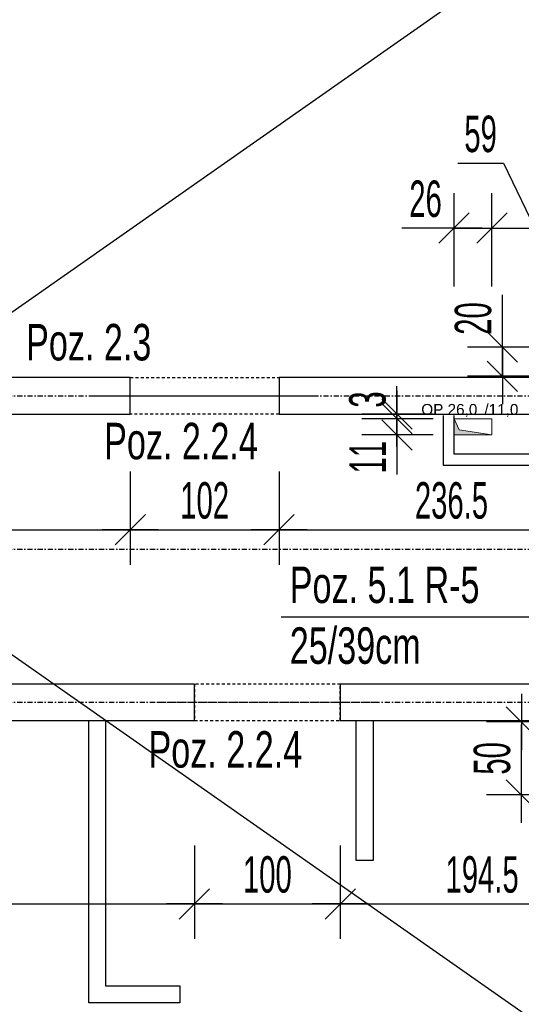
# Model space of a CAD drawing. Header units: millimetres. Extents: x 4959 to 18685, y -2779 to 1721.
# Tile 15 of 41: x 6925 to 7269, y -201 to 474. Entities that reach past the tile are written whole.
import ezdxf

# ---------------------------------------------------------------- set-up
doc = ezdxf.new("R2010")
doc.units = ezdxf.units.MM
doc.header["$LTSCALE"] = 10
doc.linetypes.add('MO', pattern=[0.7, 0.35, -0.17, 0.01, -0.17])
doc.linetypes.add('MP', pattern=[0.36, 0.2, -0.16])
for name, color, linetype in [('BA_txs', 2, 'Continuous'), ('BA_wym', 1, 'Continuous'), ('BD_lpm', 1, 'MP'), ('BD_osm', 1, 'MO'), ('BD_wic', 1, 'Continuous'), ('BD_wig', 3, 'Continuous'), ('BZ_odn', 1, 'Continuous'), ('BZ_txs', 2, 'Continuous')]:
    doc.layers.add(name, color=color, linetype=linetype)
doc.layers.add('Nowe_A-Przebicia_Nr_pióra__1', color=7, linetype='Continuous', lineweight=13)
doc.layers.add('Nowe_A-Przebicia_Nr_pióra__102', color=7, linetype='Continuous', lineweight=5, true_color=0xcccccc)
doc.styles.add('BIKTS', font='bikromsw.shx', dxfattribs={"width": 0.8})
doc.styles.add('BIKWYM', font='bikromsw.shx', dxfattribs={"width": 0.6})
doc.styles.add('STYL_AUTOMATYCZNY_1', font='arial.ttf')
doc.dimstyles.new('BA_KR_100_cm', dxfattribs={"dimtxt": 25, "dimasz": 1.666667, "dimexe": 24, "dimexo": 0, "dimgap": 0, "dimtad": 0, "dimdec": 1, "dimrnd": 0.5, "dimzin": 9, "dimdsep": 46, "dimtxsty": 'BIKWYM', "dimblk": 'WYM-KR', "dimcen": 0, "dimdle": 20, "dimclrd": 256, "dimclre": 256, "dimclrt": 2, "dimadec": 0, "dimazin": 0, "dimtfac": 0.033333, "dimtdec": 1, "dimtmove": 0, "dimatfit": 3, "dimldrblk": 'WYM-KR', "dimfxl": 25, "dimfxlon": 1, "dimtvp": 0.8, "dimtolj": 1, "dimarcsym": 0})
doc.dimstyles.new('BZ_ST_100_cm', dxfattribs={"dimtxt": 25, "dimasz": 1.666667, "dimexe": 24, "dimexo": 0, "dimgap": 0, "dimtad": 0, "dimdec": 1, "dimrnd": 0.5, "dimdsep": 46, "dimtxsty": 'BIKWYM', "dimblk": 'WYM-ST', "dimcen": 0, "dimdle": 20, "dimclrd": 256, "dimclre": 256, "dimclrt": 7, "dimadec": 0, "dimazin": 0, "dimtfac": 0.033333, "dimtdec": 1, "dimtix": 1, "dimtmove": 2, "dimatfit": 3, "dimldrblk": 'WYM-ST', "dimfxl": 25, "dimfxlon": 1, "dimtvp": 0.8, "dimtolj": 1, "dimtzin": 0, "dimarcsym": 0})

# ---------------------------------------------------------------- blocks, each defined once
blk = doc.blocks.new('WYM-KR')
at = {"color": 7, "linetype": 'ByBlock'}
blk.add_line((6.24, 6.24), (-6.24, -6.24), dxfattribs=at)
at = {"linetype": 'ByBlock'}
blk.add_line((11.52, 0), (-11.52, 0), dxfattribs=at)
blk = doc.blocks.new('*D224')
at = {"layer": 'BA_wym', "lineweight": -2}
for p, q in [((6458.95, -91.84), (6458.95, -155.84)), ((7044.95, -91.84), (7044.95, -155.84)), ((6460.61, -131.84), (7043.28, -131.84))]:
    blk.add_line(p, q, dxfattribs=at)
at = {"layer": 'Defpoints', "color": 0}
for p in [(6458.95, -6.15), (7044.95, -6.15), (7044.95, -131.84)]:
    blk.add_point(p, dxfattribs=at)
at = {"layer": 'BA_wym', "lineweight": -2, "xscale": 1.666666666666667, "yscale": 1.666666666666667, "zscale": 1.666666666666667, "rotation": 180}
blk.add_blockref('WYM-KR', (6458.95, -131.84), dxfattribs=at)
at = {"layer": 'BA_wym', "lineweight": -2, "xscale": 1.666666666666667, "yscale": 1.666666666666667, "zscale": 1.666666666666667}
blk.add_blockref('WYM-KR', (7044.95, -131.84), dxfattribs=at)
at = {"layer": 'BA_wym', "color": 2, "insert": (6799.38, -111.84), "char_height": 25, "attachment_point": 5, "style": 'BIKWYM'}
blk.add_mtext('\\A1;586', dxfattribs=at)
blk = doc.blocks.new('*D225')
at = {"layer": 'BA_wym', "lineweight": -2}
for p, q in [((7044.95, -91.84), (7044.95, -155.84)), ((7144.95, -91.84), (7144.95, -155.84)), ((7046.61, -131.84), (7143.28, -131.84))]:
    blk.add_line(p, q, dxfattribs=at)
at = {"layer": 'Defpoints', "color": 0}
for p in [(7044.95, -6.15), (7144.95, -6.15), (7144.95, -131.84)]:
    blk.add_point(p, dxfattribs=at)
at = {"layer": 'BA_wym', "lineweight": -2, "xscale": 1.666666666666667, "yscale": 1.666666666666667, "zscale": 1.666666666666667, "rotation": 180}
blk.add_blockref('WYM-KR', (7044.95, -131.84), dxfattribs=at)
at = {"layer": 'BA_wym', "lineweight": -2, "xscale": 1.666666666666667, "yscale": 1.666666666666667, "zscale": 1.666666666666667}
blk.add_blockref('WYM-KR', (7144.95, -131.84), dxfattribs=at)
at = {"layer": 'BA_wym', "color": 2, "insert": (7094.95, -111.84), "char_height": 25, "attachment_point": 5, "style": 'BIKWYM'}
blk.add_mtext('\\A1;100', dxfattribs=at)
blk = doc.blocks.new('*D226')
at = {"layer": 'BA_wym', "lineweight": -2}
for p, q in [((7144.95, -91.84), (7144.95, -155.84)), ((7339.45, -91.84), (7339.45, -155.84)), ((7146.61, -131.84), (7337.78, -131.84))]:
    blk.add_line(p, q, dxfattribs=at)
at = {"layer": 'Defpoints', "color": 0}
for p in [(7144.95, -6.15), (7339.45, -6.15), (7339.45, -131.84)]:
    blk.add_point(p, dxfattribs=at)
at = {"layer": 'BA_wym', "lineweight": -2, "xscale": 1.666666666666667, "yscale": 1.666666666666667, "zscale": 1.666666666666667, "rotation": 180}
blk.add_blockref('WYM-KR', (7144.95, -131.84), dxfattribs=at)
at = {"layer": 'BA_wym', "lineweight": -2, "xscale": 1.666666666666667, "yscale": 1.666666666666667, "zscale": 1.666666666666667}
blk.add_blockref('WYM-KR', (7339.45, -131.84), dxfattribs=at)
at = {"layer": 'BA_wym', "color": 2, "insert": (7242.2, -111.84), "char_height": 25, "attachment_point": 5, "style": 'BIKWYM'}
blk.add_mtext('\\A1;194.5', dxfattribs=at)
blk = doc.blocks.new('*D237')
at = {"layer": 'BA_wym', "lineweight": -2}
for p, q in [((7000.95, 164.54), (7000.95, 100.54)), ((7102.95, 164.54), (7102.95, 100.54)), ((7002.61, 124.54), (7101.28, 124.54))]:
    blk.add_line(p, q, dxfattribs=at)
at = {"layer": 'Defpoints', "color": 0}
for p in [(7000.95, 203.85), (7102.95, 203.85), (7102.95, 124.54)]:
    blk.add_point(p, dxfattribs=at)
at = {"layer": 'BA_wym', "lineweight": -2, "xscale": 1.666666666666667, "yscale": 1.666666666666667, "zscale": 1.666666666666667, "rotation": 180}
blk.add_blockref('WYM-KR', (7000.95, 124.54), dxfattribs=at)
at = {"layer": 'BA_wym', "lineweight": -2, "xscale": 1.666666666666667, "yscale": 1.666666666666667, "zscale": 1.666666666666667}
blk.add_blockref('WYM-KR', (7102.95, 124.54), dxfattribs=at)
at = {"layer": 'BA_wym', "color": 2, "insert": (7051.95, 144.54), "char_height": 25, "attachment_point": 5, "style": 'BIKWYM'}
blk.add_mtext('\\A1;102', dxfattribs=at)
blk = doc.blocks.new('*D238')
at = {"layer": 'BA_wym', "lineweight": -2}
for p, q in [((7102.95, 164.54), (7102.95, 100.54)), ((7339.45, 164.54), (7339.45, 100.54)), ((7104.61, 124.54), (7337.78, 124.54))]:
    blk.add_line(p, q, dxfattribs=at)
at = {"layer": 'Defpoints', "color": 0}
for p in [(7102.95, 203.85), (7339.45, 203.85), (7339.45, 124.54)]:
    blk.add_point(p, dxfattribs=at)
at = {"layer": 'BA_wym', "lineweight": -2, "xscale": 1.666666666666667, "yscale": 1.666666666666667, "zscale": 1.666666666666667, "rotation": 180}
blk.add_blockref('WYM-KR', (7102.95, 124.54), dxfattribs=at)
at = {"layer": 'BA_wym', "lineweight": -2, "xscale": 1.666666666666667, "yscale": 1.666666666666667, "zscale": 1.666666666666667}
blk.add_blockref('WYM-KR', (7339.45, 124.54), dxfattribs=at)
at = {"layer": 'BA_wym', "color": 2, "insert": (7221.2, 144.54), "char_height": 25, "attachment_point": 5, "style": 'BIKWYM'}
blk.add_mtext('\\A1;236.5', dxfattribs=at)
blk = doc.blocks.new('WYM-ST')
blk.add_hatch(color=256).paths.add_polyline_path([(-13, 2.88), (0, 0), (-13, -2.88)])
blk.add_lwpolyline([(0, 0), (-13, 2.88), (-13, -2.88), (0, 0)])
blk = doc.blocks.new('*D273')
at = {"layer": 'BA_wym', "lineweight": -2}
for p, q in [((7294.09, -7.15), (7245.09, -7.15)), ((7269.09, -55.48), (7269.09, -8.81)), ((7294.09, -57.15), (7245.09, -57.15))]:
    blk.add_line(p, q, dxfattribs=at)
at = {"layer": 'Defpoints', "color": 0}
for p in [(7269.09, -7.15), (7309.09, -7.15), (7309.09, -57.15)]:
    blk.add_point(p, dxfattribs=at)
at = {"layer": 'BA_wym', "lineweight": -2, "xscale": 1.666666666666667, "yscale": 1.666666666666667, "zscale": 1.666666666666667}
for p, rotation in [((7269.09, -7.15), 90), ((7269.09, -57.15), 270)]:
    blk.add_blockref('WYM-KR', p, dxfattribs=dict(at, rotation=rotation))
at = {"layer": 'BA_wym', "color": 2, "insert": (7249.09, -32.15), "char_height": 25, "attachment_point": 5, "rotation": 90, "style": 'BIKWYM'}
blk.add_mtext('\\A1;50', dxfattribs=at)
blk = doc.blocks.new('*D303')
at = {"layer": 'BA_wym', "lineweight": -2}
for p, q in [((7222.95, 291.33), (7222.95, 355.33)), ((7248.95, 291.33), (7248.95, 355.33)), ((7221.28, 331.33), (7187.23, 331.33)), ((7222.95, 331.33), (7248.95, 331.33)), ((7250.61, 331.33), (7252.28, 331.33))]:
    blk.add_line(p, q, dxfattribs=at)
at = {"layer": 'Defpoints', "color": 0}
for p in [(7248.95, 331.33), (7222.95, 189.6), (7248.95, 189.63)]:
    blk.add_point(p, dxfattribs=at)
at = {"layer": 'BA_wym', "lineweight": -2, "xscale": 1.666666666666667, "yscale": 1.666666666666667, "zscale": 1.666666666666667}
blk.add_blockref('WYM-KR', (7222.95, 331.33), dxfattribs=at)
at = {"layer": 'BA_wym', "lineweight": -2, "xscale": 1.666666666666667, "yscale": 1.666666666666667, "zscale": 1.666666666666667, "rotation": 180}
blk.add_blockref('WYM-KR', (7248.95, 331.33), dxfattribs=at)
at = {"layer": 'BA_wym', "color": 2, "insert": (7203.42, 351.33), "char_height": 25, "attachment_point": 5, "style": 'BIKWYM'}
blk.add_mtext('\\A1;26', dxfattribs=at)
blk = doc.blocks.new('*D304')
at = {"layer": 'BA_wym', "lineweight": -2}
for p, q in [((7225.45, 375.78), (7256.88, 375.78)), ((7256.88, 375.78), (7278.45, 331.33)), ((7248.95, 291.33), (7248.95, 355.33)), ((7307.95, 291.33), (7307.95, 355.33)), ((7250.61, 331.33), (7306.28, 331.33))]:
    blk.add_line(p, q, dxfattribs=at)
at = {"layer": 'Defpoints', "color": 0}
for p in [(7307.95, 331.33), (7248.95, 189.63), (7307.95, 189.88)]:
    blk.add_point(p, dxfattribs=at)
at = {"layer": 'BA_wym', "lineweight": -2, "xscale": 1.666666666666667, "yscale": 1.666666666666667, "zscale": 1.666666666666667, "rotation": 180}
blk.add_blockref('WYM-KR', (7248.95, 331.33), dxfattribs=at)
at = {"layer": 'BA_wym', "lineweight": -2, "xscale": 1.666666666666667, "yscale": 1.666666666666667, "zscale": 1.666666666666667}
blk.add_blockref('WYM-KR', (7307.95, 331.33), dxfattribs=at)
at = {"layer": 'BA_wym', "color": 2, "insert": (7241.16, 395.78), "char_height": 25, "attachment_point": 5, "style": 'BIKWYM'}
blk.add_mtext('\\A1;59', dxfattribs=at)
blk = doc.blocks.new('*D307')
at = {"layer": 'BA_wym', "lineweight": -2}
for p, q in [((7183.73, 202.3), (7183.73, 203.96)), ((7208.73, 200.63), (7159.73, 200.63)), ((7183.73, 200.63), (7183.73, 189.6)), ((7208.73, 189.6), (7159.73, 189.6)), ((7183.73, 187.94), (7183.73, 162.46))]:
    blk.add_line(p, q, dxfattribs=at)
at = {"layer": 'Defpoints', "color": 0}
for p in [(7223.73, 200.63), (7183.73, 189.6), (7223.73, 189.6)]:
    blk.add_point(p, dxfattribs=at)
at = {"layer": 'BA_wym', "lineweight": -2, "xscale": 1.666666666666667, "yscale": 1.666666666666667, "zscale": 1.666666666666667}
for p, rotation in [((7183.73, 200.63), 270), ((7183.73, 189.6), 90)]:
    blk.add_blockref('WYM-KR', p, dxfattribs=dict(at, rotation=rotation))
at = {"layer": 'BA_wym', "color": 2, "insert": (7163.73, 174.36), "char_height": 25, "attachment_point": 5, "rotation": 90, "style": 'BIKWYM'}
blk.add_mtext('\\A1;11', dxfattribs=at)
blk = doc.blocks.new('*D308')
at = {"layer": 'BA_wym', "lineweight": -2}
for p, q in [((7183.73, 205.52), (7183.73, 220.52)), ((7208.73, 203.85), (7159.73, 203.85)), ((7183.73, 200.63), (7183.73, 203.85)), ((7208.73, 200.63), (7159.73, 200.63)), ((7183.73, 198.96), (7183.73, 197.3))]:
    blk.add_line(p, q, dxfattribs=at)
at = {"layer": 'Defpoints', "color": 0}
for p in [(7183.73, 203.85), (7223.73, 203.85), (7223.73, 200.63)]:
    blk.add_point(p, dxfattribs=at)
at = {"layer": 'BA_wym', "lineweight": -2, "xscale": 1.666666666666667, "yscale": 1.666666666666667, "zscale": 1.666666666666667}
for p, rotation in [((7183.73, 203.85), 270), ((7183.73, 200.63), 90)]:
    blk.add_blockref('WYM-KR', p, dxfattribs=dict(at, rotation=rotation))
at = {"layer": 'BA_wym', "color": 2, "insert": (7163.73, 213.85), "char_height": 25, "attachment_point": 5, "rotation": 90, "style": 'BIKWYM'}
blk.add_mtext('\\A1;3', dxfattribs=at)
blk = doc.blocks.new('*D309')
at = {"layer": 'BA_wym', "lineweight": -2}
for p, q in [((7256.12, 251.52), (7256.12, 285.57)), ((7281.12, 249.85), (7232.12, 249.85)), ((7256.12, 229.85), (7256.12, 249.85)), ((7281.12, 229.85), (7232.12, 229.85)), ((7256.12, 228.19), (7256.12, 226.52))]:
    blk.add_line(p, q, dxfattribs=at)
at = {"layer": 'Defpoints', "color": 0}
for p in [(7256.12, 249.85), (7296.12, 249.85), (7296.12, 229.85)]:
    blk.add_point(p, dxfattribs=at)
at = {"layer": 'BA_wym', "lineweight": -2, "xscale": 1.666666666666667, "yscale": 1.666666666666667, "zscale": 1.666666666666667}
for p, rotation in [((7256.12, 249.85), 270), ((7256.12, 229.85), 90)]:
    blk.add_blockref('WYM-KR', p, dxfattribs=dict(at, rotation=rotation))
at = {"layer": 'BA_wym', "color": 2, "insert": (7236.12, 269.38), "char_height": 25, "attachment_point": 5, "rotation": 90, "style": 'BIKWYM'}
blk.add_mtext('\\A1;20', dxfattribs=at)
blk = doc.blocks.new('*D327')
at = {"layer": 'BA_wym', "lineweight": -2}
for p, q in [((6764.45, 164.54), (6764.45, 100.54)), ((7000.95, 164.54), (7000.95, 100.54)), ((6766.11, 124.54), (6999.28, 124.54))]:
    blk.add_line(p, q, dxfattribs=at)
at = {"layer": 'Defpoints', "color": 0}
for p in [(6764.45, 203.85), (7000.95, 203.85), (7000.95, 124.54)]:
    blk.add_point(p, dxfattribs=at)
at = {"layer": 'BA_wym', "lineweight": -2, "xscale": 1.666666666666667, "yscale": 1.666666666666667, "zscale": 1.666666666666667, "rotation": 180}
blk.add_blockref('WYM-KR', (6764.45, 124.54), dxfattribs=at)
at = {"layer": 'BA_wym', "lineweight": -2, "xscale": 1.666666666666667, "yscale": 1.666666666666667, "zscale": 1.666666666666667}
blk.add_blockref('WYM-KR', (7000.95, 124.54), dxfattribs=at)
at = {"layer": 'BA_wym', "color": 2, "insert": (6882.7, 144.54), "char_height": 25, "attachment_point": 5, "style": 'BIKWYM'}
blk.add_mtext('\\A1;236.5', dxfattribs=at)

msp = doc.modelspace()

# ---------------------------------------------------------------- hatches: boundary and pattern name
at = {"layer": 'Nowe_A-Przebicia_Nr_pióra__102', "linetype": 'Continuous', "lineweight": 5, "true_color": 0xcccccc}
msp.add_hatch(color=254, dxfattribs=at).paths.add_polyline_path([(7248.95, 189.63), (7222.95, 189.63), (7222.95, 200.63), (7226.36, 193.05)])

# ---------------------------------------------------------------- linework, layer by layer
at = {"layer": 'BD_lpm'}
for points in [[(7102.95, 203.85), (7000.95, 203.85), (7000.95, 228.85), (7102.95, 228.85)], [(7044.95, -6.15), (7144.95, -6.15), (7144.95, 18.85), (7044.95, 18.85)]]:
    msp.add_lwpolyline(points, close=True, dxfattribs=at)
at = {"layer": 'BD_osm', "color": 5}
for p, q in [((6975.95, 216.35), (7127.95, 216.35)), ((7019.95, 6.35), (7169.95, 6.35))]:
    msp.add_line(p, q, dxfattribs=at)
at = {"layer": 'BD_osm'}
for points in [[(5089.45, 216.35), (8414.45, 216.35)], [(5089.45, 111.35), (8414.45, 111.35)], [(5089.45, 6.35), (8414.45, 6.35)]]:
    msp.add_lwpolyline(points, dxfattribs=at)
at = {"layer": 'BD_wic'}
for points in [[(5449.45, -756.15), (8054.45, 1068.85)], [(8054.45, -756.15), (5449.45, 1068.85)], [(7215.45, 202.85), (7215.45, 168.85), (7345.97, 168.85), (7345.97, 202.85)], [(7338.45, 202.85), (7338.47, 176.35), (7222.95, 176.35), (7222.95, 202.85)], [(6983.95, -6.15), (6983.95, -188.15), (7034.95, -188.15), (7034.95, -199.65), (6972.45, -199.65), (6972.45, -6.15)], [(7167.45, -6.15), (7167.45, -102.15), (7155.95, -102.15), (7155.95, -6.15)]]:
    msp.add_lwpolyline(points, dxfattribs=at)
at = {"layer": 'BD_wig'}
for points in [[(7411.95, 1043.85), (7411.95, 1068.85), (7364.45, 1068.85), (7364.44, 1119.85), (7339.45, 1119.85), (7339.45, 1068.85), (7274.95, 1068.85), (7274.95, 1043.85), (7339.45, 1043.85), (7339.45, 228.85), (7102.95, 228.85), (7102.95, 203.85), (7378.45, 203.85), (7378.45, 228.85), (7364.45, 228.85), (7364.45, 1043.85), (7411.95, 1043.85)], [(6739.45, 1043.85), (6739.45, 764.85), (6287.45, 764.85), (6287.45, 739.85), (6464.45, 739.85), (6464.45, 730.85), (6489.45, 730.85), (6489.45, 739.85), (6739.45, 739.85), (6739.45, 565.85), (6489.45, 565.85), (6489.45, 612.85), (6464.45, 612.85), (6464.41, 565.85), (6365.45, 565.85), (6365.45, 540.85), (6739.45, 540.85), (6739.45, 228.85), (6348.45, 228.85), (6348.45, 203.85), (7000.95, 203.85), (7000.95, 228.85), (6764.45, 228.85), (6764.45, 1043.85)], [(6739.45, -731.15), (6691.95, -731.15), (6691.95, -756.15), (6811.95, -756.15), (6811.95, -731.15), (6764.45, -731.15), (6764.45, -6.15), (7044.95, -6.15), (7044.95, 18.85), (6458.95, 18.85), (6458.95, -6.15), (6739.45, -6.15), (6739.45, -731.15)], [(7301.95, -756.15), (7431.94, -756.15), (7431.94, -731.15), (7364.45, -731.15), (7364.45, -6.15), (7378.45, -6.15), (7378.45, 18.85), (7144.95, 18.85), (7144.95, -6.15), (7339.45, -6.15), (7339.45, -731.15), (7301.95, -731.15), (7301.95, -756.15)]]:
    msp.add_lwpolyline(points, dxfattribs=at)
at = {"layer": 'Nowe_A-Przebicia_Nr_pióra__1', "color": 7, "linetype": 'Continuous', "lineweight": 13}
for p, q in [((7226.36, 193.05), (7222.95, 200.63)), ((7222.95, 200.63), (7248.95, 200.63)), ((7222.95, 189.63), (7222.95, 200.63)), ((7248.95, 200.63), (7248.95, 189.63)), ((7248.95, 189.63), (7222.95, 189.63)), ((7248.95, 189.63), (7226.36, 193.05))]:
    msp.add_line(p, q, dxfattribs=at)

# ---------------------------------------------------------------- texts
at = {"layer": 'BA_txs', "style": 'BIKTS', "width": 0.7}
for s, p in [('Poz. 2.3', (6929.54, 240.65)), ('Poz. 2.2.4', (6983.05, 172.88)), ('Poz. 2.2.4', (7013.45, -38.47))]:
    msp.add_text(s, height=25, dxfattribs=at).set_placement(p)
at = {"layer": 'BZ_txs', "insert": (7110.31, 99.36), "char_height": 25, "width": 452.0462, "attachment_point": 1, "style": 'BIKTS'}
msp.add_mtext('{\\W0.7;Poz. 5.1 R-5\\P\\A1;25/39cm}', dxfattribs=at)
at = {"layer": 'Nowe_A-Przebicia_Nr_pióra__1', "color": 7, "lineweight": 13, "style": 'STYL_AUTOMATYCZNY_1'}
for s, p in [('OP 26,0', (7200.48, 203.3)), (' /11,0', (7240.85, 203.3))]:
    msp.add_text(s, height=7.5, dxfattribs=at).set_placement(p)

# ---------------------------------------------------------------- dimensions: what is measured, and where the dimension line sits
at = {"layer": 'BA_wym'}
for base, p1, p2, override, picture, middle in [((7307.95, 331.33), (7248.95, 189.63), (7307.95, 189.88), {"dimtmove": 1, "dimatfit": 1, "dimfxl": 40}, '*D304', (7256.88, 375.78)), ((7248.95, 331.33), (7222.95, 189.6), (7248.95, 189.63), {"dimatfit": 1, "dimfxl": 40}, '*D303', (7203.42, 331.33)), ((7339.45, 124.54), (7102.95, 203.85), (7339.45, 203.85), {"dimtmove": 1, "dimatfit": 1, "dimfxl": 40}, '*D238', (7221.2, 124.54)), ((7044.95, -131.84), (6458.95, -6.15), (7044.95, -6.15), {"dimtmove": 1, "dimatfit": 1, "dimfxl": 40}, '*D224', (6799.38, -131.84))]:
    dim = msp.add_linear_dim(base=base, p1=p1, p2=p2, dimstyle='BA_KR_100_cm', override=override, dxfattribs=at)
    dim.commit()
    dim.dimension.update_dxf_attribs({"geometry": picture, "text_midpoint": middle, "dimtype": 160})
for base, p1, p2, picture, middle in [((7256.12, 249.85), (7296.12, 229.85), (7296.12, 249.85), '*D309', (7236.12, 269.38)), ((7183.73, 203.85), (7223.73, 200.63), (7223.73, 203.85), '*D308', (7163.73, 213.85)), ((7183.73, 189.6), (7223.73, 200.63), (7223.73, 189.6), '*D307', (7163.73, 174.36)), ((7269.09, -7.15), (7309.09, -57.15), (7309.09, -7.15), '*D273', (7249.09, -32.15))]:
    dim = msp.add_linear_dim(base=base, p1=p1, p2=p2, angle=90, dimstyle='BA_KR_100_cm', override={"dimatfit": 1}, dxfattribs=at)
    dim.commit()
    dim.dimension.update_dxf_attribs({"geometry": picture, "text_midpoint": middle})
for base, p1, p2, override, picture, middle in [((7000.95, 124.54), (6764.45, 203.85), (7000.95, 203.85), {"dimatfit": 1, "dimfxl": 40}, '*D327', (6882.7, 144.54)), ((7102.95, 124.54), (7000.95, 203.85), (7102.95, 203.85), {"dimtmove": 1, "dimatfit": 1, "dimfxl": 40}, '*D237', (7051.95, 144.54)), ((7144.95, -131.84), (7044.95, -6.15), (7144.95, -6.15), {"dimtmove": 1, "dimatfit": 1, "dimfxl": 40}, '*D225', (7094.95, -111.84)), ((7339.45, -131.84), (7144.95, -6.15), (7339.45, -6.15), {"dimtmove": 1, "dimatfit": 1, "dimfxl": 40}, '*D226', (7242.2, -111.84))]:
    dim = msp.add_linear_dim(base=base, p1=p1, p2=p2, dimstyle='BA_KR_100_cm', override=override, dxfattribs=at)
    dim.commit()
    dim.dimension.update_dxf_attribs({"geometry": picture, "text_midpoint": middle})

# ---------------------------------------------------------------- leaders
at = {"layer": 'BZ_odn', "has_arrowhead": 0}
msp.add_leader([(7358.95, 6.35), (7295.51, 64.56), (7104.37, 64.56)], dimstyle='BZ_ST_100_cm', dxfattribs=at)

doc.saveas('drawing.dxf')
